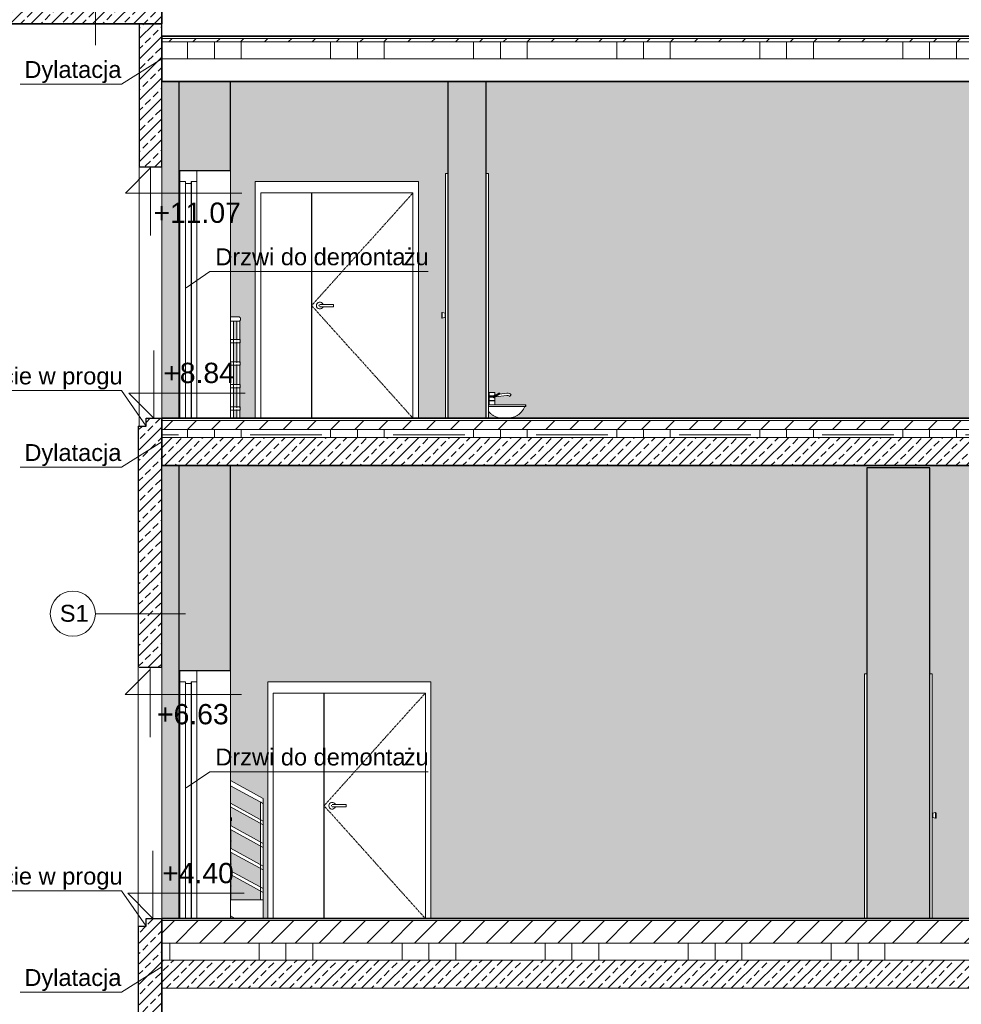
# Model space of a CAD drawing. Header units: centimetres. Extents: x 8610 to 11104, y -602 to 1730.
# Tile 5 of 9: x 9210 to 10046, y 364 to 1238. Entities that reach past the tile are written whole.
import ezdxf

# ---------------------------------------------------------------- set-up
doc = ezdxf.new("R2010")
doc.units = ezdxf.units.CM
doc.linetypes.add('Środek _2_', pattern=[3.175, 0.635, -0.475, 1.59, -0.475])
for name, color, linetype, lineweight in [('A-DETL-MEDM', 33, 'Continuous', 25), ('A-DETL-THIN', 151, 'Continuous', 9), ('A-DOOR', 31, 'Continuous', 9), ('A-DOOR-FRAM', 31, 'Continuous', 9), ('A-FLOR', 192, 'Continuous', 9), ('A-FLOR-HRAL', 11, 'Continuous', 9), ('A-FLOR-MCUT', 51, 'Continuous', 9), ('A-FLOR-PATT', 8, 'Continuous', 35), ('A-GLAZ', 151, 'Continuous', 9), ('A-WALL', 113, 'Continuous', 9), ('A-WALL-PATT', 111, 'Continuous', 9), ('G-ANNO-DIMS', 111, 'Continuous', 9), ('G-ANNO-TEXT', 231, 'Continuous', 9), ('I-WALL', 2, 'Continuous', 9), ('P-SANR-FIXT', 6, 'Continuous', 9), ('S-STRS', 31, 'Continuous', 9)]:
    doc.layers.add(name, color=color, linetype=linetype, lineweight=lineweight)
doc.styles.add('Arial', font='arial.ttf', dxfattribs={"height": 18})
doc.styles.add('Arial_1', font='arial.ttf', dxfattribs={"height": 15})
pattern_1 = [(45, (9731.589, 250), (-10.6066, 10.6066), [])]
pattern_2 = [(0, (9731.59, 250), (63.5, 63.5), [63.5, -63.5]), (0, (9731.59, 273.81), (63.5, 63.5), [63.5, -63.5]), (0, (9731.59, 297.625), (63.5, 63.5), [63.5, -63.5]), (90, (9739.526, 305.56), (-63.5, 63.5), [63.5, -63.5]), (90, (9763.34, 305.56), (-63.5, 63.5), [63.5, -63.5]), (90, (9787.15, 305.56), (-63.5, 63.5), [63.5, -63.5])]
pattern_3 = [(45, (9731.589, 250), (-9.1238, 9.1238), []), (45, (9740.713, 250), (-9.1238, 9.1238), [6.452, -3.226])]

# ---------------------------------------------------------------- blocks, each defined once
blk = doc.blocks.new('Aluminum_1 szybowe - Okno 190_265 p_0-591682-Przekrój 5')
at = {"layer": 'A-GLAZ'}
blk.add_line((9479.55, 540.08), (9479.87, 540.08), dxfattribs=at)
blk = doc.blocks.new('Poręcz - 25 mm-V6-Przekrój 5')
at = {"layer": 'A-FLOR-HRAL'}
for p, q in [((9396.8, 526), (9396.96, 526)), ((9396.96, 522.2), (9396.96, 526)), ((9396.96, 502.2), (9396.96, 518.78)), ((9396.96, 482.2), (9396.96, 498.78)), ((9396.96, 456.44), (9396.96, 478.78)), ((9396.96, 440), (9396.96, 442.07))]:
    blk.add_line(p, q, dxfattribs=at)
blk = doc.blocks.new('Poręcz - Poręcz-526790-Przekrój 5')
at = {"layer": 'A-FLOR-HRAL'}
for centre, start, end in [((9395.71, 508.5), 0, 45), ((9395.71, 508.5), 315, 0), ((9395.71, 508.5), 15, 30), ((9395.71, 508.5), 330, 345), ((9395.71, 488.5), 0, 45), ((9395.71, 488.5), 315, 0), ((9395.71, 488.5), 15, 30), ((9395.71, 488.5), 330, 345), ((9395.71, 468.5), 0, 45), ((9395.71, 468.5), 315, 0), ((9395.71, 468.5), 15, 30), ((9395.71, 468.5), 330, 345)]:
    blk.add_arc(centre, 1.5, start, end, dxfattribs=at)
blk.add_blockref('Poręcz - 25 mm-V6-Przekrój 5', (0, 0))
blk = doc.blocks.new('Typ poręczy górnej - Górna poręcz_wewnętrzny_-526885-Przekrój 5')
at = {"layer": 'A-FLOR-HRAL'}
for start, end in [(0, 60), (300, 0)]:
    blk.add_arc((9395.71, 528), 2, start, end, dxfattribs=at)
blk = doc.blocks.new('Drzwi-korytarz-niesymetryczne-wpuszczane - 1350 x 2000mm-591046-Przekrój 5')
at = {"layer": 'A-DOOR'}
for p, q in [((9479.55, 640), (9434.71, 640)), ((9434.71, 640), (9434.71, 440)), ((9479.55, 440), (9479.55, 640)), ((9569.71, 640), (9479.87, 640)), ((9479.87, 640), (9479.87, 440)), ((9569.71, 440), (9569.71, 640)), ((9499.26, 541), (9488.76, 541)), ((9488.76, 539), (9499.26, 539)), ((9499.26, 540), (9499.26, 541)), ((9499.26, 539), (9499.26, 540))]:
    blk.add_line(p, q, dxfattribs=at)
at = {"layer": 'A-DOOR', "linetype": 'Środek _2_'}
for p, q in [((9569.71, 640), (9479.71, 540)), ((9479.71, 540), (9569.71, 440))]:
    blk.add_line(p, q, dxfattribs=at)
at = {"layer": 'A-DOOR', "flags": 128}
for points in [[(9488.76, 541), (9488.7, 541), (9488.64, 541), (9488.58, 541), (9488.52, 541), (9488.46, 541), (9488.4, 541), (9488.34, 541), (9488.28, 541), (9488.23, 541), (9488.17, 541), (9488.12, 541), (9488.06, 541), (9488.01, 541), (9487.96, 541), (9487.91, 541), (9487.86, 541), (9487.81, 541), (9487.77, 541), (9487.72, 541), (9487.68, 541), (9487.64, 541), (9487.6, 541), (9487.56, 541), (9487.53, 541), (9487.49, 541), (9487.46, 541), (9487.43, 541), (9487.41, 541), (9487.38, 541), (9487.36, 541), (9487.34, 541), (9487.32, 541), (9487.3, 541), (9487.29, 541), (9487.28, 541), (9487.27, 541), (9487.26, 541), (9487.26, 541), (9487.26, 541)], [(9487.26, 539), (9487.26, 539), (9487.26, 539), (9487.27, 539), (9487.27, 539), (9487.29, 539), (9487.3, 539), (9487.31, 539), (9487.33, 539), (9487.35, 539), (9487.37, 539), (9487.4, 539), (9487.43, 539), (9487.45, 539), (9487.48, 539), (9487.52, 539), (9487.55, 539), (9487.59, 539), (9487.63, 539), (9487.67, 539), (9487.71, 539), (9487.75, 539), (9487.8, 539), (9487.85, 539), (9487.9, 539), (9487.95, 539), (9488, 539), (9488.05, 539), (9488.1, 539), (9488.16, 539), (9488.21, 539), (9488.27, 539), (9488.33, 539), (9488.38, 539), (9488.44, 539), (9488.5, 539), (9488.56, 539), (9488.62, 539), (9488.68, 539), (9488.74, 539), (9488.76, 539)]]:
    blk.add_lwpolyline(points, dxfattribs=at)
at = {"layer": 'A-DOOR'}
for centre, radius, start, end in [((9487.01, 540), 3, 19.63434, 180), ((9487.01, 540), 3, 180, 340.43675), ((9487.26, 540), 1, 150, 180), ((9487.26, 540), 1, 180, 210), ((9487.26, 540), 1, 90, 105), ((9487.26, 540), 1, 255, 270)]:
    blk.add_arc(centre, radius, start, end, dxfattribs=at)
at = {"layer": 'A-DOOR-FRAM'}
for p, q in [((9434.71, 640), (9434.71, 440)), ((9434.71, 640), (9569.71, 640)), ((9479.55, 638.41), (9479.87, 638.41)), ((9569.71, 640), (9569.71, 440))]:
    blk.add_line(p, q, dxfattribs=at)
blk = doc.blocks.new('Drzwi-wewnętrzne-jednoskrzydłowe-dwupanelowe-drewniane - 900 x 2100mm-321421-Przekrój 5')
at = {"layer": 'A-DOOR'}
for p, q in [((9589.71, 1101.13), (9587.71, 1101.13)), ((9587.71, 884), (9587.71, 1101.13)), ((9625.71, 1101.13), (9623.71, 1101.13)), ((9625.71, 884), (9625.71, 1101.13)), ((9584.4, 977.94), (9584.21, 977.49)), ((9584.21, 977.49), (9584.21, 975.44)), ((9584.21, 975.44), (9584.21, 973.39)), ((9584.21, 973.39), (9584.4, 972.94)), ((9584.74, 977.94), (9584.4, 977.94)), ((9584.4, 977.94), (9584.4, 975.44)), ((9584.4, 975.44), (9584.4, 972.94)), ((9584.4, 972.94), (9584.74, 972.94)), ((9587.21, 977.3), (9584.74, 977.94)), ((9584.74, 977.94), (9584.74, 975.44)), ((9584.74, 975.44), (9584.74, 972.94)), ((9584.74, 972.94), (9587.21, 973.58)), ((9587.21, 977.3), (9587.21, 975.44)), ((9587.71, 976.44), (9587.21, 976.44)), ((9587.21, 975.44), (9587.21, 973.58)), ((9587.21, 974.44), (9587.71, 974.44))]:
    blk.add_line(p, q, dxfattribs=at)
blk = doc.blocks.new('Poręcz - 25 mm-V10-Przekrój 5')
at = {"layer": 'A-FLOR-HRAL'}
for p, q in [((9402.46, 970), (9402.46, 953.25)), ((9402.46, 970), (9404.96, 970)), ((9404.96, 953.25), (9404.96, 970)), ((9402.46, 951.75), (9402.46, 933.25)), ((9404.96, 933.25), (9404.96, 951.75)), ((9402.46, 931.75), (9402.46, 913.25)), ((9404.96, 913.25), (9404.96, 931.76)), ((9402.46, 911.75), (9402.46, 893.25)), ((9404.96, 893.25), (9404.96, 911.76)), ((9402.46, 891.75), (9402.46, 884)), ((9404.96, 884), (9404.96, 891.76))]:
    blk.add_line(p, q, dxfattribs=at)
blk = doc.blocks.new('Poręcz - 25 mm-V11-Przekrój 5')
at = {"layer": 'A-FLOR-HRAL'}
for p, q in [((9396.71, 970), (9397.96, 970)), ((9397.96, 970), (9399.21, 970)), ((9399.21, 884), (9399.21, 970))]:
    blk.add_line(p, q, dxfattribs=at)
blk = doc.blocks.new('Poręcz - 25 mm-395074-Przekrój 5')
at = {"layer": 'A-FLOR-HRAL'}
for p, q in [((9423.21, 103.1), (9423.21, 16.3)), ((9425.71, 16.3), (9425.71, 101.74))]:
    blk.add_line(p, q, dxfattribs=at)
at = {"layer": 'A-FLOR-HRAL', "flags": 128}
for points in [[(9424.46, 102.42), (9423.92, 102.72), (9423.49, 102.95), (9423.25, 103.09)], [(9425.71, 101.74), (9425.68, 101.76), (9425.44, 101.89), (9425.01, 102.13), (9424.46, 102.42)]]:
    blk.add_lwpolyline(points, dxfattribs=at)
blk = doc.blocks.new('Poręcz - Poręcz-616077-Przekrój 5')
at = {"layer": 'A-FLOR-HRAL'}
for p, q in [((9405.21, 954), (9396.71, 954)), ((9405.21, 952.5), (9405.21, 954)), ((9396.71, 951), (9405.21, 951)), ((9405.21, 951), (9405.21, 952.5)), ((9405.21, 934), (9396.71, 934)), ((9396.71, 931), (9405.21, 931)), ((9405.21, 932.5), (9405.21, 934)), ((9405.21, 931), (9405.21, 932.5)), ((9405.21, 914), (9396.71, 914)), ((9396.71, 911), (9405.21, 911)), ((9405.21, 912.5), (9405.21, 914)), ((9405.21, 911), (9405.21, 912.5)), ((9405.21, 894), (9396.71, 894)), ((9405.21, 892.5), (9405.21, 894)), ((9405.21, 891), (9405.21, 892.5)), ((9396.71, 891), (9405.21, 891)), ((9425.71, 526.44), (9396.71, 542.34)), ((9396.71, 538.92), (9425.71, 523.02)), ((9425.71, 506.44), (9396.71, 522.34)), ((9396.71, 518.92), (9425.71, 503.02)), ((9425.71, 486.44), (9396.71, 502.34)), ((9396.71, 498.92), (9425.71, 483.02)), ((9425.71, 466.44), (9396.71, 482.34)), ((9396.71, 478.92), (9425.71, 463.02))]:
    blk.add_line(p, q, dxfattribs=at)
at = {"layer": 'A-FLOR-HRAL', "flags": 128}
for points in [[(9425.71, 526.44), (9425.71, 526.39), (9425.71, 526.22), (9425.71, 525.94), (9425.71, 525.59), (9425.71, 525.18), (9425.71, 524.73)], [(9425.71, 524.73), (9425.71, 524.29), (9425.71, 523.88), (9425.71, 523.52), (9425.71, 523.25), (9425.71, 523.08), (9425.71, 523.02)], [(9425.71, 506.44), (9425.71, 506.39), (9425.71, 506.22), (9425.71, 505.94), (9425.71, 505.59), (9425.71, 505.18), (9425.71, 504.73)], [(9425.71, 504.73), (9425.71, 504.29), (9425.71, 503.88), (9425.71, 503.52), (9425.71, 503.25), (9425.71, 503.08), (9425.71, 503.02)], [(9425.71, 486.44), (9425.71, 486.39), (9425.71, 486.22), (9425.71, 485.94), (9425.71, 485.59), (9425.71, 485.18), (9425.71, 484.73)], [(9425.71, 484.73), (9425.71, 484.29), (9425.71, 483.88), (9425.71, 483.52), (9425.71, 483.25), (9425.71, 483.08), (9425.71, 483.02)], [(9425.71, 466.44), (9425.71, 466.39), (9425.71, 466.22), (9425.71, 465.94), (9425.71, 465.59), (9425.71, 465.18), (9425.71, 464.73)], [(9425.71, 464.73), (9425.71, 464.29), (9425.71, 463.88), (9425.71, 463.52), (9425.71, 463.25), (9425.71, 463.08), (9425.71, 463.02)]]:
    blk.add_lwpolyline(points, dxfattribs=at)
for name, p in [('Poręcz - 25 mm-V11-Przekrój 5', (0, 0)), ('Poręcz - 25 mm-V10-Przekrój 5', (0, 0)), ('Poręcz - 25 mm-395074-Przekrój 5', (0, 440.15))]:
    blk.add_blockref(name, p)
blk = doc.blocks.new('Typ poręczy górnej - Górna poręcz_wewnętrzny_-616083-Przekrój 5')
at = {"layer": 'A-FLOR-HRAL'}
for p, q in [((9403.71, 974), (9396.71, 974)), ((9396.71, 970), (9403.71, 970)), ((9425.71, 546.44), (9396.71, 562.34)), ((9396.71, 557.78), (9425.71, 541.88))]:
    blk.add_line(p, q, dxfattribs=at)
at = {"layer": 'A-FLOR-HRAL', "flags": 128}
for points in [[(9425.71, 546.44), (9425.71, 546.37), (9425.71, 546.14), (9425.71, 545.78), (9425.71, 545.3), (9425.71, 544.75), (9425.71, 544.16)], [(9425.71, 544.16), (9425.71, 543.57), (9425.71, 543.02), (9425.71, 542.55), (9425.71, 542.19), (9425.71, 541.96), (9425.71, 541.88)]]:
    blk.add_lwpolyline(points, dxfattribs=at)
at = {"layer": 'A-FLOR-HRAL'}
for points, knots in [([(9403.71, 974), (9403.76, 974), (9403.85, 974), (9403.98, 973.98), (9404.11, 973.96), (9404.23, 973.93), (9404.36, 973.9), (9404.48, 973.85), (9404.6, 973.8), (9404.72, 973.73), (9404.83, 973.66), (9404.97, 973.56), (9405.1, 973.45), (9405.22, 973.32), (9405.33, 973.18), (9405.45, 973), (9405.57, 972.77), (9405.68, 972.44), (9405.71, 972.17), (9405.71, 972)], [0.5, 0.5, 0.5, 0.5, 0.5208333, 0.5416667, 0.5625, 0.5833333, 0.6041667, 0.625, 0.6458333, 0.6666667, 0.6875, 0.7083333, 0.75, 0.7708333, 0.7916667, 0.8333333, 0.875, 0.9166667, 1, 1, 1, 1]), ([(9405.71, 972), (9405.71, 971.83), (9405.68, 971.56), (9405.57, 971.23), (9405.45, 971), (9405.33, 970.82), (9405.22, 970.68), (9405.1, 970.55), (9404.94, 970.41), (9404.75, 970.29), (9404.6, 970.2), (9404.48, 970.15), (9404.36, 970.1), (9404.23, 970.07), (9404.11, 970.04), (9403.98, 970.02), (9403.85, 970), (9403.76, 970), (9403.71, 970)], [0, 0, 0, 0, 0.0833333, 0.125, 0.1666667, 0.2083333, 0.2291667, 0.25, 0.2916667, 0.3333333, 0.3541667, 0.375, 0.3958333, 0.4166667, 0.4375, 0.4583333, 0.4791667, 0.5, 0.5, 0.5, 0.5])]:
    blk.add_open_spline(points, degree=3, knots=knots, dxfattribs=at)
blk = doc.blocks.new('Lavabo mural - 05 - 440mm x 350mm-346807-Przekrój 5')
at = {"layer": 'P-SANR-FIXT'}
for p, q in [((9626.28, 906.8), (9626.28, 903.8)), ((9628.78, 906.8), (9626.28, 906.8)), ((9628.78, 903.8), (9626.28, 903.8)), ((9626.28, 903.5), (9626.28, 896)), ((9626.28, 903.5), (9628.78, 903.5)), ((9626.28, 902.8), (9626.28, 899.8)), ((9626.41, 902.8), (9626.28, 902.8)), ((9626.28, 902.8), (9626.28, 899.8)), ((9628.78, 902.8), (9626.28, 902.8)), ((9626.48, 903.8), (9626.48, 903.5)), ((9631.28, 906.8), (9628.78, 906.8)), ((9630.79, 903.8), (9628.78, 903.8)), ((9628.78, 903.5), (9630.69, 903.5)), ((9629.93, 902.8), (9628.78, 902.8)), ((9634.88, 906.29), (9629.6, 902.8)), ((9630.82, 902.29), (9635.73, 905.53)), ((9631.28, 904.81), (9631.28, 906.8)), ((9632.97, 905.02), (9631.28, 904.81)), ((9631.28, 902.59), (9631.66, 902.85)), ((9631.28, 899.8), (9631.28, 902.64)), ((9631.28, 896), (9631.28, 902.62)), ((9631.28, 899.8), (9631.28, 902.62)), ((9631.64, 902.84), (9642.15, 904.13)), ((9641.91, 906.12), (9635.38, 905.32)), ((9635.41, 905.32), (9635.73, 905.53)), ((9644.29, 903.5), (9644.56, 903.28)), ((9645.85, 904.81), (9645.58, 905.03)), ((9625.75, 894.4), (9643.03, 894.4)), ((9625.75, 894.4), (9643.03, 894.4)), ((9626.41, 899.8), (9626.28, 899.8)), ((9628.78, 899.8), (9626.28, 899.8)), ((9626.28, 899.5), (9626.28, 896)), ((9626.28, 899.5), (9626.41, 899.5)), ((9626.28, 899.5), (9626.28, 896)), ((9626.28, 899.5), (9628.78, 899.5)), ((9626.48, 899.8), (9626.48, 899.5)), ((9631.28, 899.8), (9628.78, 899.8)), ((9628.78, 899.5), (9631.28, 899.5)), ((9631.08, 899.5), (9631.08, 899.8)), ((9631.28, 896), (9631.28, 899.5)), ((9631.28, 896), (9631.28, 899.5)), ((9641.48, 896), (9643.03, 896)), ((9643.03, 896), (9641.48, 896)), ((9644.58, 896), (9643.03, 896)), ((9644.58, 896), (9643.03, 896)), ((9643.03, 894.4), (9646.89, 894.4)), ((9643.03, 894.4), (9658.58, 894.4)), ((9647.74, 894.4), (9651.21, 894.4)), ((9651.21, 894.4), (9654.09, 894.4)), ((9654.71, 894.4), (9656.77, 894.4)), ((9657.58, 896), (9655.77, 896)), ((9657.58, 896), (9655.77, 896)), ((9656.77, 894.4), (9658.08, 894.4)), ((9658.24, 894.4), (9658.58, 894.4)), ((9658.58, 896), (9658.33, 896)), ((9658.58, 896), (9658.33, 896)), ((9658.57, 894.4), (9658.57, 894.57)), ((9658.57, 894.4), (9658.57, 894.57)), ((9658.58, 894.4), (9658.58, 896)), ((9658.58, 894.4), (9658.58, 896)), ((9658.67, 896), (9658.66, 896)), ((9658.66, 896), (9658.67, 896)), ((9658.8, 894.57), (9659.05, 895.5)), ((9658.8, 894.57), (9659.05, 895.5))]:
    blk.add_line(p, q, dxfattribs=at)
at = {"layer": 'P-SANR-FIXT', "flags": 128}
for points in [[(9634.88, 906.28), (9634.82, 906.23), (9634.77, 906.16), (9634.75, 906.08), (9634.74, 906), (9634.76, 905.91)], [(9634.76, 905.91), (9634.8, 905.82), (9634.86, 905.73), (9634.94, 905.66), (9635.03, 905.59), (9635.13, 905.53), (9635.24, 905.49), (9635.35, 905.46), (9635.46, 905.45), (9635.56, 905.46), (9635.65, 905.49), (9635.73, 905.53), (9635.8, 905.59), (9635.84, 905.66), (9635.87, 905.73), (9635.87, 905.82), (9635.85, 905.91)], [(9635.85, 905.91), (9635.81, 906), (9635.75, 906.08), (9635.68, 906.16), (9635.59, 906.23), (9635.48, 906.28), (9635.38, 906.33), (9635.27, 906.35), (9635.16, 906.36), (9635.05, 906.35), (9634.96, 906.33), (9634.88, 906.29)], [(9635.59, 906.23), (9635.68, 906.16), (9635.75, 906.08), (9635.81, 906), (9635.85, 905.91)], [(9635.85, 905.91), (9635.87, 905.82), (9635.87, 905.73), (9635.84, 905.66), (9635.8, 905.59), (9635.73, 905.53)], [(9645.58, 905.03), (9644.86, 905.53), (9644.06, 905.89), (9643.2, 906.1), (9641.91, 906.12)], [(9644.29, 903.5), (9643.73, 903.87), (9643.1, 904.09), (9642.62, 904.15), (9642.15, 904.13)], [(9645.2, 904.04), (9645.07, 903.88), (9644.94, 903.73), (9644.83, 903.59), (9644.73, 903.47), (9644.65, 903.38), (9644.59, 903.31), (9644.56, 903.28), (9644.59, 903.31), (9644.65, 903.38), (9644.73, 903.47), (9644.83, 903.59)], [(9645.58, 904.49), (9645.68, 904.61), (9645.76, 904.71), (9645.82, 904.77), (9645.84, 904.8), (9645.82, 904.77), (9645.76, 904.71), (9645.68, 904.61), (9645.58, 904.49), (9645.47, 904.35), (9645.34, 904.2), (9645.2, 904.04)], [(9643.05, 896), (9642.01, 896), (9640.96, 896), (9639.91, 896), (9638.86, 896), (9637.8, 896), (9636.74, 896), (9635.68, 896), (9634.62, 896), (9633.56, 896), (9632.51, 896), (9631.47, 896), (9630.43, 896), (9629.41, 896), (9628.39, 896), (9627.39, 896), (9626.41, 896), (9625.79, 896)], [(9658.67, 896), (9658.65, 896), (9658.6, 896), (9658.52, 896), (9658.4, 896), (9658.26, 896), (9658.08, 896), (9657.87, 896), (9657.63, 896), (9657.36, 896), (9657.05, 896), (9656.72, 896), (9656.36, 896), (9655.96, 896), (9655.54, 896), (9655.1, 896), (9654.62, 896), (9654.12, 896), (9653.59, 896), (9653.04, 896), (9652.47, 896), (9651.87, 896), (9651.25, 896), (9650.61, 896), (9649.95, 896), (9649.27, 896), (9648.57, 896), (9647.86, 896), (9647.13, 896), (9646.39, 896), (9645.63, 896), (9644.87, 896), (9644.09, 896), (9643.3, 896), (9643.05, 896)], [(9657.84, 894.4), (9657.61, 893.81), (9657.36, 893.24), (9657.08, 892.68), (9656.78, 892.13), (9656.46, 891.59), (9656.12, 891.06), (9655.75, 890.55), (9655.37, 890.05), (9654.97, 889.57), (9654.55, 889.11), (9654.11, 888.66), (9653.65, 888.23), (9653.18, 887.82), (9652.69, 887.43), (9652.18, 887.06), (9651.66, 886.71), (9651.13, 886.38), (9650.58, 886.07), (9650.03, 885.78), (9649.46, 885.52), (9648.88, 885.28), (9648.29, 885.06), (9647.69, 884.87), (9647.09, 884.7), (9647.06, 884.69)], [(9658.36, 896), (9658.49, 896), (9658.58, 896), (9658.64, 896), (9658.66, 896), (9658.67, 896)], [(9658.8, 894.57), (9658.8, 894.56), (9658.8, 894.55), (9658.79, 894.54), (9658.79, 894.53), (9658.79, 894.52), (9658.78, 894.52), (9658.78, 894.51), (9658.77, 894.5), (9658.77, 894.49), (9658.76, 894.49), (9658.76, 894.48), (9658.75, 894.47), (9658.74, 894.46), (9658.74, 894.46), (9658.73, 894.45), (9658.72, 894.45), (9658.72, 894.44), (9658.71, 894.43), (9658.7, 894.43), (9658.69, 894.43), (9658.68, 894.42), (9658.68, 894.42), (9658.67, 894.41), (9658.66, 894.41), (9658.65, 894.41), (9658.64, 894.4), (9658.63, 894.4), (9658.62, 894.4), (9658.61, 894.4), (9658.6, 894.4), (9658.59, 894.4), (9658.59, 894.4), (9658.58, 894.4)], [(9658.8, 894.57), (9658.8, 894.56), (9658.8, 894.55), (9658.79, 894.54), (9658.79, 894.53), (9658.79, 894.52), (9658.78, 894.52), (9658.78, 894.51), (9658.77, 894.5), (9658.77, 894.49), (9658.76, 894.49), (9658.76, 894.48), (9658.75, 894.47), (9658.74, 894.46), (9658.74, 894.46), (9658.73, 894.45), (9658.72, 894.45), (9658.72, 894.44), (9658.71, 894.43), (9658.7, 894.43), (9658.69, 894.43), (9658.68, 894.42), (9658.68, 894.42), (9658.67, 894.41), (9658.66, 894.41), (9658.65, 894.41), (9658.64, 894.4), (9658.63, 894.4), (9658.62, 894.4), (9658.61, 894.4), (9658.6, 894.4), (9658.59, 894.4), (9658.59, 894.4), (9658.58, 894.4)], [(9658.67, 896), (9658.68, 896), (9658.7, 896), (9658.71, 896), (9658.73, 895.99), (9658.75, 895.99), (9658.76, 895.99), (9658.78, 895.98), (9658.79, 895.98), (9658.81, 895.97), (9658.82, 895.97), (9658.84, 895.96), (9658.85, 895.95), (9658.86, 895.95), (9658.88, 895.94), (9658.89, 895.93), (9658.9, 895.92), (9658.92, 895.91), (9658.93, 895.9), (9658.94, 895.89), (9658.95, 895.88), (9658.96, 895.87), (9658.97, 895.85), (9658.98, 895.84), (9658.99, 895.83), (9659, 895.82), (9659.01, 895.8), (9659.02, 895.79), (9659.03, 895.77), (9659.03, 895.76), (9659.04, 895.74), (9659.04, 895.73), (9659.05, 895.71), (9659.05, 895.7), (9659.06, 895.68), (9659.06, 895.67), (9659.06, 895.65), (9659.06, 895.64), (9659.07, 895.62), (9659.07, 895.6), (9659.07, 895.59), (9659.06, 895.57), (9659.06, 895.56), (9659.06, 895.54), (9659.06, 895.52), (9659.06, 895.51), (9659.05, 895.5)], [(9658.67, 896), (9658.68, 896), (9658.7, 896), (9658.71, 896), (9658.73, 895.99), (9658.75, 895.99), (9658.76, 895.99), (9658.78, 895.98), (9658.79, 895.98), (9658.81, 895.97), (9658.82, 895.97), (9658.84, 895.96), (9658.85, 895.95), (9658.86, 895.95), (9658.88, 895.94), (9658.89, 895.93), (9658.9, 895.92), (9658.92, 895.91), (9658.93, 895.9), (9658.94, 895.89), (9658.95, 895.88), (9658.96, 895.87), (9658.97, 895.85), (9658.98, 895.84), (9658.99, 895.83), (9659, 895.82), (9659.01, 895.8), (9659.02, 895.79), (9659.03, 895.77), (9659.03, 895.76), (9659.04, 895.74), (9659.04, 895.73), (9659.05, 895.71), (9659.05, 895.7), (9659.06, 895.68), (9659.06, 895.67), (9659.06, 895.65), (9659.06, 895.64), (9659.07, 895.62), (9659.07, 895.6), (9659.07, 895.59), (9659.06, 895.57), (9659.06, 895.56), (9659.06, 895.54), (9659.06, 895.52), (9659.06, 895.51), (9659.05, 895.5)], [(9659.04, 895.5), (9658.92, 895.03), (9658.8, 894.57)], [(9634.08, 884.69), (9633.47, 884.86), (9632.88, 885.05), (9632.29, 885.27), (9631.71, 885.51), (9631.14, 885.77), (9630.58, 886.06), (9630.04, 886.37), (9629.5, 886.69), (9628.98, 887.04), (9628.48, 887.41), (9627.99, 887.8), (9627.51, 888.21), (9627.05, 888.64), (9626.61, 889.09), (9626.19, 889.55), (9625.79, 890.03)], [(9638.8, 884), (9637.91, 884.05), (9637.01, 884.14), (9636.12, 884.27), (9635.24, 884.43), (9634.36, 884.62), (9634.08, 884.69)], [(9647.06, 884.69), (9646.19, 884.49), (9645.31, 884.31), (9644.42, 884.18), (9643.53, 884.08), (9642.63, 884.01), (9642.34, 884)]]:
    blk.add_lwpolyline(points, dxfattribs=at)
at = {"layer": 'P-SANR-FIXT'}
for points in [[(9629.78, 902.8), (9629.82, 902.8), (9629.87, 902.8), (9629.93, 902.8)], [(9629.93, 902.8), (9629.93, 902.79), (9629.92, 902.76), (9629.92, 902.73), (9629.92, 902.71)], [(9630.53, 903.76), (9630.53, 903.77), (9630.53, 903.79), (9630.53, 903.8)], [(9630.53, 903.8), (9630.53, 903.79), (9630.53, 903.76), (9630.53, 903.73), (9630.53, 903.71)], [(9630.53, 903.71), (9630.53, 903.68), (9630.53, 903.6), (9630.55, 903.53), (9630.56, 903.5)], [(9630.56, 903.5), (9630.55, 903.53), (9630.54, 903.57), (9630.54, 903.6)], [(9631.27, 904.8), (9631.28, 904.81), (9631.28, 904.81), (9631.28, 904.81)], [(9658.66, 896), (9658.72, 896), (9658.84, 895.97), (9658.99, 895.85), (9659.06, 895.68), (9659.06, 895.56), (9659.04, 895.5)]]:
    blk.add_open_spline(points, degree=3, dxfattribs=at)
for points, knots in [([(9629.92, 902.71), (9629.92, 902.67), (9629.93, 902.62), (9629.95, 902.56), (9629.97, 902.53), (9629.98, 902.5), (9629.99, 902.48), (9630.02, 902.45), (9630.05, 902.42), (9630.08, 902.39), (9630.11, 902.37), (9630.13, 902.35), (9630.15, 902.34), (9630.17, 902.32), (9630.21, 902.3), (9630.25, 902.28), (9630.28, 902.27), (9630.31, 902.26), (9630.34, 902.25), (9630.4, 902.24), (9630.5, 902.22), (9630.59, 902.22), (9630.67, 902.23), (9630.71, 902.24), (9630.74, 902.25), (9630.76, 902.26), (9630.77, 902.27)], [-1, -1, -1, -1, -0.9444444, -0.9166667, -0.9027778, -0.8888889, -0.875, -0.8611111, -0.8333333, -0.8055556, -0.7916667, -0.7777778, -0.7638889, -0.75, -0.7222222, -0.6944444, -0.6805556, -0.6666667, -0.6388889, -0.6111111, -0.5555556, -0.4444444, -0.4166667, -0.3888889, -0.3611111, -0.3333333, -0.3333333, -0.3333333, -0.3333333]), ([(9631.28, 904.81), (9631.28, 904.81), (9631.27, 904.8), (9631.22, 904.73), (9631.14, 904.63), (9631.09, 904.56), (9631.06, 904.51), (9631.04, 904.47), (9631.01, 904.43), (9630.97, 904.37), (9630.94, 904.3), (9630.91, 904.25), (9630.89, 904.21), (9630.87, 904.16), (9630.85, 904.1), (9630.82, 903.98), (9630.8, 903.88), (9630.79, 903.8)], [-0.500266, -0.500266, -0.500266, -0.500266, -0.4444444, -0.3333333, -0.2777778, -0.25, -0.2222222, -0.2083333, -0.1944444, -0.1666667, -0.1388889, -0.125, -0.1111111, -0.0972222, -0.0833333, -0.0555556, 0, 0, 0, 0]), ([(9658.8, 894.57), (9658.79, 894.54), (9658.75, 894.47), (9658.69, 894.42), (9658.62, 894.4), (9658.59, 894.4), (9658.57, 894.4)], [-1, -1, -1, -1, -0.666667, -0.333333, -0.166667, 0, 0, 0, 0])]:
    blk.add_open_spline(points, degree=3, knots=knots, dxfattribs=at)
blk = doc.blocks.new('Drzwi-wewnętrzne-jednoskrzydłowe-dwupanelowe-drewniane - 900 x 2100mm-623786-Przekrój 5')
at = {"layer": 'A-DOOR'}
for p, q in [((9961.71, 657.14), (9959.71, 657.14)), ((9959.71, 657.14), (9959.71, 440)), ((10019.71, 657.14), (10017.71, 657.14)), ((10019.71, 657.14), (10019.71, 440)), ((10022.69, 533.94), (10020.21, 533.3)), ((10020.21, 531.44), (10020.21, 533.3)), ((10023.03, 533.94), (10022.69, 533.94)), ((10022.69, 531.44), (10022.69, 533.94)), ((10023.21, 533.49), (10023.03, 533.94)), ((10023.03, 531.44), (10023.03, 533.94)), ((10023.21, 531.44), (10023.21, 533.49)), ((10020.21, 532.44), (10019.71, 532.44)), ((10019.71, 530.44), (10020.21, 530.44)), ((10020.21, 529.58), (10020.21, 531.44)), ((10020.21, 529.58), (10022.69, 528.94)), ((10022.69, 528.94), (10022.69, 531.44)), ((10022.69, 528.94), (10023.03, 528.94)), ((10023.03, 528.94), (10023.03, 531.44)), ((10023.03, 528.94), (10023.21, 529.39)), ((10023.21, 529.39), (10023.21, 531.44))]:
    blk.add_line(p, q, dxfattribs=at)
blk = doc.blocks.new('Drzwi-korytarz-niesymetryczne-wpuszczane - 1500 x 2100mm-V13-Przekrój 5')
at = {"layer": 'A-DOOR', "lineweight": 18}
for p, q in [((9362.21, 650), (9362.21, 440)), ((9366.71, 650), (9362.21, 650)), ((9366.71, 440), (9366.71, 650)), ((9362.21, 440), (9366.71, 440))]:
    blk.add_line(p, q, dxfattribs=at)
at = {"layer": 'A-DOOR-FRAM', "lineweight": 18}
for p, q in [((9366.71, 660), (9351.71, 660)), ((9351.71, 660), (9351.71, 650)), ((9366.71, 650), (9366.71, 660)), ((9351.71, 650), (9356.64, 650)), ((9356.64, 650), (9356.64, 648.41)), ((9356.64, 648.41), (9361.74, 648.41)), ((9361.74, 648.41), (9361.74, 650)), ((9361.74, 650), (9366.71, 650))]:
    blk.add_line(p, q, dxfattribs=at)
at = {"layer": 'A-DOOR-FRAM'}
for p, q in [((9351.71, 440), (9351.71, 650)), ((9356.64, 440), (9356.64, 648.41)), ((9361.74, 648.41), (9361.74, 440))]:
    blk.add_line(p, q, dxfattribs=at)
blk = doc.blocks.new('Drzwi-korytarz-niesymetryczne-wpuszczane - 1500 x 2100mm-V14-Przekrój 5')
at = {"layer": 'A-DOOR', "lineweight": 18}
for p, q in [((9362.21, 1094), (9362.21, 884)), ((9366.71, 1094), (9362.21, 1094)), ((9366.71, 884), (9366.71, 1094)), ((9362.21, 884), (9366.71, 884))]:
    blk.add_line(p, q, dxfattribs=at)
at = {"layer": 'A-DOOR-FRAM', "lineweight": 18}
for p, q in [((9366.71, 1104), (9351.71, 1104)), ((9351.71, 1104), (9351.71, 1094)), ((9366.71, 1094), (9366.71, 1104)), ((9351.71, 1094), (9356.64, 1094)), ((9356.64, 1094), (9356.64, 1092.41)), ((9361.74, 1092.41), (9361.74, 1094)), ((9361.74, 1094), (9366.71, 1094)), ((9356.64, 1092.41), (9361.74, 1092.41))]:
    blk.add_line(p, q, dxfattribs=at)
at = {"layer": 'A-DOOR-FRAM'}
for p, q in [((9351.71, 884), (9351.71, 1094)), ((9356.64, 884), (9356.64, 1092.41)), ((9361.74, 1092.41), (9361.74, 884))]:
    blk.add_line(p, q, dxfattribs=at)
blk = doc.blocks.new('Rzędne punktów - Rzędna punktu - wewnętrzna-301422-Przekrój 5')
at = {"layer": 'G-ANNO-DIMS'}
for p, q in [((8719.14, -235.76), (8719.14, -175.76)), ((8719.14, -235.76), (8696.86, -213.49)), ((8696.86, -213.49), (8800.23, -213.49))]:
    blk.add_line(p, q, dxfattribs=at)

msp = doc.modelspace()

# ---------------------------------------------------------------- hatches: boundary and pattern name
at = {"layer": 'A-FLOR-PATT', "lineweight": 9}
h = msp.add_hatch(dxfattribs=at)
h.set_pattern_fill('FP_2', color=256, style=0, pattern_type=2)
h.set_pattern_definition(pattern_3)
h.paths.add_polyline_path([(9233.73, 1234), (9335.71, 1234), (9335.71, 1254), (9030.71, 1254), (9030.71, 1234)])
h = msp.add_hatch(dxfattribs=at)
h.set_pattern_fill('FP_5', color=256, style=0, pattern_type=2)
h.set_pattern_definition(pattern_1)
h.paths.add_polyline_path([(10168.84, 1218), (10337.71, 1218), (10337.71, 1221), (9335.71, 1221), (9335.71, 1218), (9857.14, 1218)])
h.paths.add_polyline_path([(9030.71, 1218), (9030.71, 1221), (8875.71, 1221), (8875.71, 1218), (8922.02, 1218)])
h = msp.add_hatch(dxfattribs=at)
h.set_pattern_fill('FP_4', color=256, style=0, pattern_type=2)
h.set_pattern_definition(pattern_2)
h.paths.add_polyline_path([(10168.84, 1203), (10337.71, 1203), (10337.71, 1218), (9335.71, 1218), (9335.71, 1203), (9857.14, 1203)])
h.paths.add_polyline_path([(8875.71, 1203), (9030.71, 1203), (9030.71, 1218), (8875.71, 1218)])
h = msp.add_hatch(dxfattribs=at)
h.set_pattern_fill('FP_5', color=256, style=0, pattern_type=2)
h.set_pattern_definition(pattern_1)
h.paths.add_polyline_path([(10350.71, 874), (10350.71, 882), (9335.71, 882), (9335.71, 874), (10168.84, 874)])
h = msp.add_hatch(dxfattribs=at)
h.set_pattern_fill('FP_4', color=256, style=0, pattern_type=2)
h.set_pattern_definition(pattern_2)
h.paths.add_polyline_path([(10350.71, 867), (10350.71, 874), (9335.71, 874), (9335.71, 867), (10168.84, 867)])
h = msp.add_hatch(dxfattribs=at)
h.set_pattern_fill('FP_2', color=256, style=0, pattern_type=2)
h.set_pattern_definition(pattern_3)
h.paths.add_polyline_path([(10168.84, 842), (10350.71, 842), (10350.71, 867), (9335.71, 867), (9335.71, 842), (10012.99, 842)])
h = msp.add_hatch(dxfattribs=at)
h.set_pattern_fill('FP_5', color=256, style=0, pattern_type=2)
h.set_pattern_definition(pattern_1)
h.paths.add_polyline_path([(9335.71, 418), (10337.71, 418), (10337.71, 438), (9335.71, 438), (9335.71, 425.6)])
h = msp.add_hatch(dxfattribs=at)
h.set_pattern_fill('FP_4', color=256, style=0, pattern_type=2)
h.set_pattern_definition(pattern_2)
h.paths.add_polyline_path([(10337.71, 403), (10337.71, 418), (9335.71, 418), (9335.71, 403), (10324.7, 403)])
h = msp.add_hatch(dxfattribs=at)
h.set_pattern_fill('FP_2', color=256, style=0, pattern_type=2)
h.set_pattern_definition(pattern_3)
h.paths.add_polyline_path([(10337.71, 378), (10337.71, 403), (9335.71, 403), (9335.71, 378), (10324.7, 378)])
at = {"layer": 'A-WALL-PATT'}
h = msp.add_hatch(dxfattribs=at)
h.set_pattern_fill('FP_2', color=256, style=0, pattern_type=2)
h.set_pattern_definition(pattern_3)
h.paths.add_polyline_path([(9315.71, 1107), (9335.71, 1107), (9335.71, 1234), (9315.71, 1234), (9315.71, 1140.36)])
h = msp.add_hatch(color=256, dxfattribs=at)
h.paths.add_polyline_path([(9396.96, 440), (9400.75, 440), (9396.96, 442.07)])
h.paths.add_polyline_path([(9574.71, 440), (9959.71, 440), (9959.71, 657.14), (9961.71, 657.14), (9961.71, 840), (10017.71, 840), (10017.71, 657.14), (10019.71, 657.14), (10019.71, 532.31), (10020.21, 532.31), (10020.21, 533.3), (10023.03, 533.82), (10023.21, 533.19), (10023.1, 533.19), (10023.21, 532.89), (10023.1, 529.69), (10023.21, 529.69), (10023.03, 529.06), (10022.69, 529.06), (10020.21, 529.58), (10020.21, 530.57), (10019.71, 530.57), (10019.71, 440), (10335.71, 440), (10335.71, 842), (9396.71, 842), (9396.71, 562.34), (9425.71, 546.37), (9425.71, 440), (9429.71, 440), (9429.71, 650), (9574.71, 650), (9574.71, 465.31)])
h.paths.add_polyline_path([(9409.06, 456.44), (9423.21, 456.44), (9423.21, 464.39), (9396.96, 478.78), (9397.01, 469.15), (9397.18, 468.73), (9397.16, 468.11), (9396.96, 467.55), (9396.96, 456.44), (9399.32, 456.44)])
h.paths.add_polyline_path([(9423.22, 467.81), (9423.21, 484.39), (9396.96, 498.78), (9397.01, 489.15), (9397.18, 488.73), (9397.16, 488.11), (9396.96, 487.55), (9396.96, 482.2), (9423.21, 467.81)])
h.paths.add_polyline_path([(9423.23, 487.81), (9423.21, 504.39), (9396.96, 518.78), (9397.08, 509.03), (9397.18, 508.73), (9397.16, 508.11), (9396.96, 507.55), (9396.96, 502.2), (9423.21, 487.81)])
h.paths.add_polyline_path([(9423.23, 507.8), (9423.21, 524.39), (9396.71, 538.92), (9396.76, 529.7), (9397.31, 529.18), (9397.56, 528.73), (9397.67, 528.31), (9397.68, 527.72), (9397.5, 527.13), (9397.45, 527), (9397.13, 526.59), (9396.71, 526.13), (9396.8, 526), (9396.96, 526), (9396.96, 522.2), (9423.21, 507.81)])
h.paths.add_polyline_path([(9423.24, 527.8), (9423.25, 543.23), (9417.53, 546.37), (9396.71, 557.78), (9396.71, 542.34), (9423.21, 527.81)])
h.paths.add_polyline_path([(10168.84, 884), (10350.71, 884), (10350.71, 1223), (10337.71, 1223), (10337.71, 1183), (9623.71, 1183), (9623.71, 1101.14), (9625.71, 1101.14), (9625.83, 896), (9626.41, 896.02), (9626.41, 903.5), (9626.6, 903.5), (9626.6, 903.8), (9626.41, 903.8), (9626.41, 906.8), (9631.16, 906.8), (9631.27, 904.8), (9633.13, 905.13), (9635.16, 906.36), (9635.59, 906.23), (9635.85, 905.91), (9635.81, 905.61), (9635.56, 905.42), (9635.65, 905.35), (9642.15, 906.08), (9643.15, 906.07), (9644.35, 905.73), (9645.07, 905.34), (9645.49, 904.93), (9645.34, 904.7), (9645.55, 904.45), (9644.8, 903.61), (9644.56, 903.82), (9644.3, 903.65), (9643.23, 904.13), (9642.15, 904.18), (9642.06, 904.13), (9631.45, 902.71), (9631.28, 902.5), (9631.26, 896), (9658.57, 895.89), (9658.83, 895.86), (9658.83, 895.5), (9659.04, 895.5), (9658.8, 894.57), (9658.57, 894.57), (9658.57, 894.4), (9657.81, 894.33), (9655.83, 890.73), (9653.54, 888.15), (9650.26, 885.94), (9646.63, 884.65), (9644.01, 884.17), (9643.56, 884), (10012.99, 884)])
h.paths.add_polyline_path([(9402.21, 884), (9402.46, 884), (9402.46, 891), (9399.21, 891), (9399.32, 884)])
h.paths.add_polyline_path([(9405.21, 884), (9418.71, 884), (9418.71, 1094), (9563.71, 1094), (9563.71, 884), (9587.71, 884), (9587.71, 974.57), (9587.21, 974.57), (9587.21, 973.58), (9584.4, 973.07), (9584.21, 973.69), (9584.33, 973.69), (9584.21, 973.99), (9584.33, 977.19), (9584.21, 977.19), (9584.4, 977.82), (9584.74, 977.82), (9587.21, 977.3), (9587.21, 976.31), (9587.71, 976.31), (9587.71, 1101.14), (9589.71, 1101.14), (9589.71, 1183), (9396.71, 1183), (9396.71, 974), (9404.23, 973.93), (9404.71, 973.73), (9405.13, 973.41), (9405.45, 973), (9405.65, 972.52), (9405.66, 971.6), (9405.65, 971.48), (9405.45, 971), (9404.8, 970.33), (9404.34, 970.11), (9404.23, 970.07), (9404.34, 970), (9404.96, 970), (9404.96, 954), (9405.21, 953.95), (9405.16, 951), (9404.96, 951), (9404.96, 934), (9405.21, 933.95), (9405.16, 931), (9404.96, 931), (9404.96, 914), (9405.21, 913.95), (9405.16, 911), (9404.96, 911), (9404.96, 894), (9405.21, 893.95), (9405.16, 891), (9404.96, 891), (9404.96, 884), (9405.16, 884)])
h.paths.add_polyline_path([(9637.69, 884), (9637.41, 884.11), (9635.56, 884.42), (9633.1, 885.07), (9630.57, 886.1), (9627.67, 888.12), (9625.71, 890.18), (9625.71, 884), (9637.61, 884)])
h.paths.add_polyline_path([(9638.8, 884), (9638.8, 884.04), (9638.48, 884.03)])
h.paths.add_polyline_path([(9402.46, 894), (9402.46, 911), (9399.21, 911), (9399.32, 894), (9402.27, 894)])
h.paths.add_polyline_path([(9630.54, 903.6), (9630.54, 903.72), (9630.53, 903.8), (9630.35, 903.69), (9630.53, 903.61)])
h.paths.add_polyline_path([(9635.38, 905.32), (9635.63, 905.46), (9635.42, 905.34)])
h.paths.add_polyline_path([(9402.27, 914), (9402.46, 914), (9402.46, 931), (9399.21, 931), (9399.32, 914), (9402.21, 914)])
h.paths.add_polyline_path([(9402.21, 934), (9402.46, 934), (9402.46, 951), (9399.21, 951), (9399.32, 934)])
h.paths.add_polyline_path([(9402.21, 954), (9402.46, 954), (9402.46, 970), (9399.21, 970), (9399.32, 954)])
h = msp.add_hatch(color=256, dxfattribs=at)
h.paths.add_polyline_path([(8875.71, 440), (9030.71, 440), (9030.71, 1183), (8875.71, 1183), (8875.71, 505.02)])
h.paths.add_polyline_path([(9350.71, 440), (9350.62, 842), (9335.71, 842), (9335.71, 440), (9350.62, 440)])
h.paths.add_polyline_path([(9339.28, 884), (9350.71, 884), (9350.71, 1183), (9335.71, 1183), (9335.71, 884)])
h = msp.add_hatch(color=256, dxfattribs=at)
h.paths.add_polyline_path([(9389.58, 660), (9396.71, 660), (9396.71, 842), (9350.71, 842), (9350.71, 660)])
h.paths.add_polyline_path([(9350.71, 1104), (9396.71, 1104), (9396.71, 1183), (9350.71, 1183), (9350.71, 1140.36)])
for points in [[(9623.36, 884), (9623.71, 884), (9623.71, 1183), (9589.71, 1183), (9589.71, 884)], [(9468.55, 884), (9468.87, 884), (9468.87, 1082.41), (9468.55, 1082.41), (9468.55, 902.11)], [(10012.99, 440), (10017.71, 440), (10017.71, 840), (9961.71, 840), (9961.71, 440)], [(9479.55, 440), (9479.87, 440), (9479.87, 535), (9479.55, 535), (9479.55, 490.45)]]:
    msp.add_hatch(color=256, dxfattribs=at).paths.add_polyline_path(points)
h = msp.add_hatch(dxfattribs=at)
h.set_pattern_fill('FP_2', color=256, style=0, pattern_type=2)
h.set_pattern_definition(pattern_3)
h.paths.add_polyline_path([(9335.71, 663), (9335.71, 884), (9321.71, 884), (9321.71, 877), (9315.71, 877), (9315.71, 663)])
h = msp.add_hatch(dxfattribs=at)
h.set_pattern_fill('FP_2', color=256, style=0, pattern_type=2)
h.set_pattern_definition(pattern_3)
h.paths.add_polyline_path([(9335.71, 223), (9335.71, 440), (9321.71, 440), (9321.71, 433), (9315.71, 433), (9315.71, 223), (9331.14, 223)])

# ---------------------------------------------------------------- linework, layer by layer
at = {"layer": 'A-DETL-MEDM'}
for p, q in [((9321.71, 877), (9321.71, 884)), ((9321.71, 884), (9337.71, 884)), ((9314.71, 877), (9321.71, 877)), ((9314.71, 877), (9314.71, 663)), ((9321.71, 433), (9321.71, 440)), ((9321.72, 440), (9337.71, 440)), ((9314.71, 433), (9321.71, 433)), ((9314.71, 433), (9314.71, 223))]:
    msp.add_line(p, q, dxfattribs=at)
at = {"layer": 'A-DETL-THIN'}
for p, q in [((9276.75, 1273.02), (9276.75, 1215.02)), ((9300.03, 1180.5), (9335.71, 1203)), ((9210.03, 1180.5), (9300.03, 1180.5)), ((9378.24, 1014.25), (9357.21, 999.78)), ((9378.24, 1014.25), (9572.24, 1014.25)), ((9140.72, 908.5), (9300.03, 908.5)), ((9300.03, 908.5), (9321.71, 877)), ((9315.71, 884), (9315.71, 877)), ((9300.03, 840.5), (9335.71, 863)), ((9210.03, 840.5), (9300.03, 840.5)), ((9356.71, 710.5), (9276.71, 710.5)), ((9314.71, 663), (9314.71, 433)), ((9378.24, 570.25), (9357.21, 555.78)), ((9378.24, 570.25), (9572.24, 570.25)), ((9140.72, 464.5), (9300.03, 464.5)), ((9300.03, 464.5), (9321.71, 433)), ((9300.03, 374.5), (9335.71, 397)), ((9210.03, 374.5), (9300.03, 374.5))]:
    msp.add_line(p, q, dxfattribs=at)
msp.add_circle((9256.71, 710.5), 20, dxfattribs=at)
at = {"layer": 'A-FLOR', "lineweight": 35}
for p, q in [((9335.71, 1234), (9335.71, 1254)), ((9030.71, 1234), (9335.71, 1234)), ((10337.71, 1223), (9335.71, 1223)), ((9335.71, 1223), (9335.71, 1183)), ((9335.71, 1183), (10337.71, 1183)), ((10350.71, 884), (9335.71, 884)), ((9335.71, 884), (9335.71, 842)), ((9335.71, 842), (10350.71, 842)), ((10337.71, 440), (9335.71, 440)), ((9335.71, 440), (9335.71, 353))]:
    msp.add_line(p, q, dxfattribs=at)
at = {"layer": 'A-FLOR-MCUT'}
for p, q in [((10337.71, 1221), (9335.71, 1221)), ((10337.71, 1218), (9335.71, 1218)), ((10337.71, 1203), (9335.71, 1203)), ((10350.71, 882), (9335.71, 882)), ((10350.71, 874), (9335.71, 874)), ((10350.71, 867), (9335.71, 867)), ((10337.71, 438), (9335.71, 438)), ((10337.71, 418), (9335.71, 418)), ((10337.71, 403), (9335.71, 403)), ((10337.71, 378), (9335.71, 378))]:
    msp.add_line(p, q, dxfattribs=at)
at = {"layer": 'A-WALL', "lineweight": 25}
for p, q in [((9315.71, 1234), (9315.71, 1107)), ((9335.71, 1107), (9335.71, 1234)), ((9350.71, 1183), (9350.71, 1104)), ((9396.71, 1104), (9396.71, 1183)), ((9589.71, 1183), (9589.71, 884)), ((9623.71, 884), (9623.71, 1183)), ((9315.71, 1107), (9335.71, 1107)), ((9350.71, 1104), (9396.71, 1104)), ((9335.71, 663), (9335.71, 842)), ((9350.71, 842), (9350.71, 660)), ((9396.71, 660), (9396.71, 842)), ((9315.71, 663), (9335.71, 663)), ((9350.71, 660), (9396.71, 660))]:
    msp.add_line(p, q, dxfattribs=at)
at = {"layer": 'A-WALL'}
for p, q in [((9315.71, 884), (9315.71, 1107)), ((9335.71, 1107), (9335.71, 884)), ((9350.71, 884), (9350.71, 1104)), ((9396.71, 1104), (9396.71, 884)), ((9418.71, 884), (9418.71, 1094)), ((9418.71, 1094), (9563.71, 1094)), ((9563.71, 1094), (9563.71, 884)), ((9335.71, 440), (9335.71, 663)), ((9350.71, 440), (9350.71, 660)), ((9396.71, 660), (9396.71, 440)), ((9429.71, 440), (9429.71, 650)), ((9429.71, 650), (9574.71, 650)), ((9574.71, 650), (9574.71, 440)), ((9479.87, 535), (9479.55, 535))]:
    msp.add_line(p, q, dxfattribs=at)
at = {"layer": 'G-ANNO-DIMS'}
for p, q in [((9325.77, 1107), (9325.77, 1106.11)), ((9325.49, 663), (9325.49, 660.94))]:
    msp.add_line(p, q, dxfattribs=at)
at = {"layer": 'I-WALL', "lineweight": 25}
for p, q in [((10017.71, 840), (9961.71, 840)), ((9961.71, 840), (9961.71, 440)), ((10017.71, 440), (10017.71, 840))]:
    msp.add_line(p, q, dxfattribs=at)
at = {"layer": 'S-STRS'}
for p, q in [((9396.71, 456.44), (9425.71, 456.44)), ((9425.71, 440), (9425.71, 456.44)), ((9396.71, 442.21), (9400.75, 440))]:
    msp.add_line(p, q, dxfattribs=at)

# ---------------------------------------------------------------- block references
at = {"layer": 'A-DOOR'}
for name, p in [('Drzwi-korytarz-niesymetryczne-wpuszczane - 1500 x 2100mm-V14-Przekrój 5', (0, 0)), ('Drzwi-wewnętrzne-jednoskrzydłowe-dwupanelowe-drewniane - 900 x 2100mm-321421-Przekrój 5', (0, 0)), ('Drzwi-korytarz-niesymetryczne-wpuszczane - 1350 x 2000mm-591046-Przekrój 5', (-11, 444)), ('Drzwi-korytarz-niesymetryczne-wpuszczane - 1500 x 2100mm-V13-Przekrój 5', (0, 0)), ('Drzwi-wewnętrzne-jednoskrzydłowe-dwupanelowe-drewniane - 900 x 2100mm-623786-Przekrój 5', (0, 0)), ('Drzwi-korytarz-niesymetryczne-wpuszczane - 1350 x 2000mm-591046-Przekrój 5', (0, 0))]:
    msp.add_blockref(name, p, dxfattribs=at)
at = {"layer": 'A-FLOR-HRAL'}
for name in ['Typ poręczy górnej - Górna poręcz_wewnętrzny_-616083-Przekrój 5', 'Poręcz - Poręcz-616077-Przekrój 5', 'Typ poręczy górnej - Górna poręcz_wewnętrzny_-526885-Przekrój 5', 'Poręcz - Poręcz-526790-Przekrój 5']:
    msp.add_blockref(name, (0, 0), dxfattribs=at)
at = {"layer": 'A-GLAZ'}
msp.add_blockref('Aluminum_1 szybowe - Okno 190_265 p_0-591682-Przekrój 5', (0, 0), dxfattribs=at)
at = {"layer": 'G-ANNO-DIMS', "extrusion": (0, 0, -1), "rotation": 180}
for p in [(-606.63, 870.35), (-606.35, 425.18)]:
    msp.add_blockref('Rzędne punktów - Rzędna punktu - wewnętrzna-301422-Przekrój 5', p, dxfattribs=at)
at = {"layer": 'G-ANNO-DIMS'}
for p in [(609.54, 1119.76), (608.6, 675.76)]:
    msp.add_blockref('Rzędne punktów - Rzędna punktu - wewnętrzna-301422-Przekrój 5', p, dxfattribs=at)
at = {"layer": 'P-SANR-FIXT'}
msp.add_blockref('Lavabo mural - 05 - 440mm x 350mm-346807-Przekrój 5', (0, 0), dxfattribs=at)

# ---------------------------------------------------------------- texts
at = {"layer": 'G-ANNO-DIMS', "char_height": 18, "attachment_point": 1, "line_spacing_factor": 0.941778, "style": 'Arial'}
for s, insert, width in [('+11.07', (9328.31, 1075.4), 92.7732), ('+8.84', (9337, 933.22), 76.0255), ('+6.63', (9331.5, 630.3), 76.0255), ('+4.40', (9336.06, 489.22), 76.0255)]:
    msp.add_mtext(s, dxfattribs=dict(at, insert=insert, width=width))
at = {"layer": 'G-ANNO-TEXT', "color": 7, "char_height": 15, "attachment_point": 1, "style": 'Arial_1'}
for s, insert, width in [('Dylatacja', (9213.68, 1201.02), 102.616), ('Drzwi do demonta', (9383.2, 1034.77), 202.8269), ('żu', (9550.55, 1034.77), 26.4557), ('ęcie w progu', (9182.06, 929.02), 142.7004), ('Dylatacja', (9213.68, 861.02), 102.616), ('S1', (9245.13, 718.34), 31.2658), ('Drzwi do demonta', (9383.2, 590.77), 202.8269), ('żu', (9550.55, 590.77), 26.4557), ('ęcie w progu', (9182.06, 485.02), 142.7004), ('Dylatacja', (9213.68, 395.02), 102.616)]:
    msp.add_mtext(s, dxfattribs=dict(at, insert=insert, width=width))

doc.saveas('drawing.dxf')
